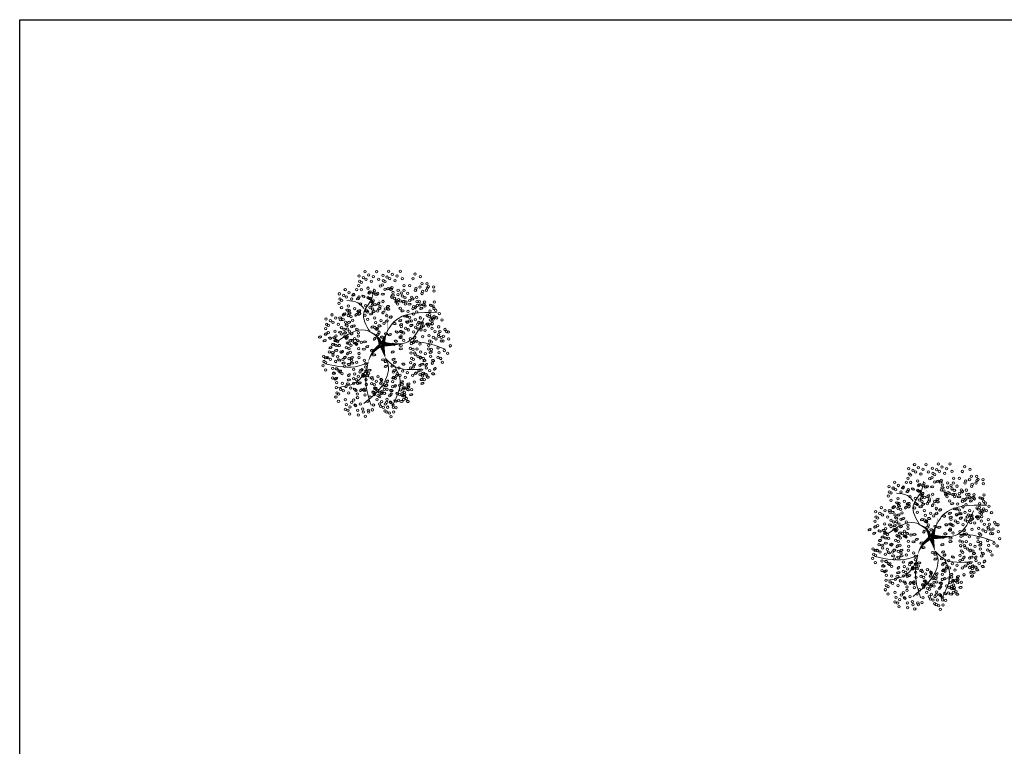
# Model space of a CAD drawing. Header units: millimetres. Extents: x 2197 to 2788, y 425 to 589.
# Tile 8 of 50: x 2201 to 2235, y 499 to 524. Entities that reach past the tile are written whole.
import ezdxf

# ---------------------------------------------------------------- set-up
doc = ezdxf.new("R2010")
doc.units = ezdxf.units.MM
doc.layers.add('01 - Vegetación', color=3, linetype='Continuous', lineweight=0)
doc.layers.add('Cotas', color=3, linetype='Continuous')

# ---------------------------------------------------------------- blocks, each defined once
blk = doc.blocks.new('17')
at = {"layer": '01 - Vegetación'}
for points in [[(4495.84, 1680.23, 1.33, 0.0221, 0.199177), (4489.97, 1684.48, 0.0221, 0.0221, 1.224983)], [(4496.02, 1680.23, 1.33, 0.0221, 0.286986), (4500.47, 1683.82, 0.0221, 0.0221, -1.494927)], [(4497.07, 1679.43, 0.133, 0.0221, 0.381476), (4512.91, 1682.47, 0.0221, 0.0221, -1.841687)], [(4496.02, 1679.76, 1.77, 0.0221, 0), (4491.39, 1678.53, 0.0221, 0.0221, 0)], [(4496.02, 1679.66, 1.77, 0.0221, 0), (4500.28, 1678.15, 0.0221, 0.0221, 0)], [(4496.4, 1679.85, 1.77, 0.0221, 0.074947), (4496.4, 1672.95, 0.0221, 0.0221, 0.762797)]]:
    blk.add_lwpolyline(points, format="xyseb", dxfattribs=at)
for points in [[(4490, 1684.47), (4488.83, 1687.51), (4489.5, 1699.09)], [(4487.73, 1684.98), (4483.44, 1688.25), (4481.42, 1694.81)], [(4497.83, 1680.19), (4501.11, 1685.48), (4497.33, 1694.81)], [(4508.5, 1685.98), (4510.45, 1688), (4511.21, 1691.78)], [(4490, 1684.47), (4482.94, 1685.23), (4475.36, 1683.47)], [(4491.39, 1678.53), (4489.02, 1677.58), (4485.46, 1677.92), (4475.87, 1685.99)], [(4500.47, 1683.82), (4506.92, 1685.99), (4511.46, 1683.47), (4515.25, 1682.46)], [(4491.39, 1678.53), (4489, 1675.9), (4487.73, 1665.57)], [(4496.57, 1678.43), (4497.07, 1670.86), (4505.15, 1665.32)], [(4497.07, 1679.43), (4503.89, 1675.65), (4507.17, 1660.78)], [(4488.74, 1675.4), (4484.7, 1673.64), (4475.11, 1676.16)], [(4497.07, 1670.11), (4496.82, 1665.57), (4494.55, 1658.01)]]:
    blk.add_spline(points, degree=3, dxfattribs=at)
blk = doc.blocks.new('16')
at = {"layer": '01 - Vegetación'}
h = blk.add_hatch(color=40, dxfattribs=at)
h.set_gradient(color1=(255, 191, 0), color2=(223, 255, 127), rotation=180, centered=1, tint=1, name='INVSPHERICAL')
edge = h.paths.add_edge_path()
edge.add_ellipse((4538.847, 1678.642), major_axis=(-0.0033, 0.0777), ratio=0.578492, start_angle=0, end_angle=360, ccw=False)
edge = h.paths.add_edge_path()
edge.add_ellipse((4538.961, 1678.487), major_axis=(-0.0349, 0.0695), ratio=0.578492, start_angle=0, end_angle=360, ccw=False)
edge = h.paths.add_edge_path()
edge.add_ellipse((4538.69, 1678.926), major_axis=(-0.0594, 0.0503), ratio=0.578492, start_angle=0, end_angle=360, ccw=False)
edge = h.paths.add_edge_path()
edge.add_ellipse((4538.676, 1678.266), major_axis=(-0.0033, 0.0777), ratio=0.578492, start_angle=0, end_angle=360, ccw=False)
edge = h.paths.add_edge_path()
edge.add_ellipse((4541.23, 1679.281), major_axis=(0.0274, 0.0728), ratio=0.578492, start_angle=0, end_angle=360, ccw=False)
edge = h.paths.add_edge_path()
edge.add_ellipse((4540.829, 1679.36), major_axis=(-0.0349, 0.0695), ratio=0.578492, start_angle=0, end_angle=360, ccw=False)
edge = h.paths.add_edge_path()
edge.add_ellipse((4541.174, 1679.607), major_axis=(-0.0349, 0.0695), ratio=0.578492, start_angle=0, end_angle=360, ccw=False)
edge = h.paths.add_edge_path()
edge.add_ellipse((4541.072, 1679.421), major_axis=(0.0274, 0.0728), ratio=0.578492, start_angle=0, end_angle=360, ccw=False)
edge = h.paths.add_edge_path()
edge.add_ellipse((4540.113, 1679.632), major_axis=(-0.0349, 0.0695), ratio=0.578492, start_angle=0, end_angle=360, ccw=False)
edge = h.paths.add_edge_path()
edge.add_ellipse((4540.279, 1679.843), major_axis=(-0.0349, 0.0695), ratio=0.578492, start_angle=0, end_angle=360, ccw=False)
edge = h.paths.add_edge_path()
edge.add_ellipse((4540.165, 1679.999), major_axis=(-0.0033, 0.0777), ratio=0.578492, start_angle=0, end_angle=360, ccw=False)
edge = h.paths.add_edge_path()
edge.add_ellipse((4540.499, 1679.956), major_axis=(-0.0033, 0.0777), ratio=0.578492, start_angle=0, end_angle=360, ccw=False)
edge = h.paths.add_edge_path()
edge.add_ellipse((4540.629, 1679.513), major_axis=(-0.0594, 0.0503), ratio=0.578492, start_angle=0, end_angle=360, ccw=False)
edge = h.paths.add_edge_path()
edge.add_ellipse((4540.551, 1680.278), major_axis=(0.0274, 0.0728), ratio=0.578492, start_angle=0, end_angle=360, ccw=False)
edge = h.paths.add_edge_path()
edge.add_ellipse((4539.201, 1679.744), major_axis=(-0.0033, 0.0777), ratio=0.578492, start_angle=0, end_angle=360, ccw=False)
edge = h.paths.add_edge_path()
edge.add_ellipse((4539.14, 1679.893), major_axis=(0.0274, 0.0728), ratio=0.578492, start_angle=0, end_angle=360, ccw=False)
edge = h.paths.add_edge_path()
edge.add_ellipse((4539.208, 1680.126), major_axis=(-0.0033, 0.0777), ratio=0.578492, start_angle=0, end_angle=360, ccw=False)
edge = h.paths.add_edge_path()
edge.add_ellipse((4538.979, 1680.681), major_axis=(-0.0594, 0.0503), ratio=0.578492, start_angle=0, end_angle=360, ccw=False)
edge = h.paths.add_edge_path()
edge.add_ellipse((4538.577, 1680.728), major_axis=(-0.0033, 0.0777), ratio=0.578492, start_angle=0, end_angle=360, ccw=False)
edge = h.paths.add_edge_path()
edge.add_ellipse((4538.926, 1680.033), major_axis=(0.0274, 0.0728), ratio=0.578492, start_angle=0, end_angle=360, ccw=False)
edge = h.paths.add_edge_path()
edge.add_ellipse((4538.95, 1679.842), major_axis=(0.0274, 0.0728), ratio=0.578492, start_angle=0, end_angle=360, ccw=False)
edge = h.paths.add_edge_path()
edge.add_ellipse((4538.621, 1680.191), major_axis=(-0.0349, 0.0695), ratio=0.578492, start_angle=0, end_angle=360, ccw=False)
edge = h.paths.add_edge_path()
edge.add_ellipse((4538.328, 1680.411), major_axis=(0.0274, 0.0728), ratio=0.578492, start_angle=0, end_angle=360, ccw=False)
edge = h.paths.add_edge_path()
edge.add_ellipse((4538.283, 1680.138), major_axis=(-0.0594, 0.0503), ratio=0.578492, start_angle=0, end_angle=360, ccw=False)
edge = h.paths.add_edge_path()
edge.add_ellipse((4538.32, 1679.993), major_axis=(-0.0594, 0.0503), ratio=0.578492, start_angle=0, end_angle=360, ccw=False)
edge = h.paths.add_edge_path()
edge.add_ellipse((4538.755, 1680.687), major_axis=(-0.0033, 0.0777), ratio=0.578492, start_angle=0, end_angle=360, ccw=False)
edge = h.paths.add_edge_path()
edge.add_ellipse((4538.834, 1681.261), major_axis=(-0.0349, 0.0695), ratio=0.578492, start_angle=0, end_angle=360, ccw=False)
edge = h.paths.add_edge_path()
edge.add_ellipse((4539.054, 1681.374), major_axis=(-0.0033, 0.0777), ratio=0.578492, start_angle=0, end_angle=360, ccw=False)
edge = h.paths.add_edge_path()
edge.add_ellipse((4539.147, 1681.076), major_axis=(-0.0594, 0.0503), ratio=0.578492, start_angle=0, end_angle=360, ccw=False)
edge = h.paths.add_edge_path()
edge.add_ellipse((4539.52, 1680.541), major_axis=(-0.0033, 0.0777), ratio=0.578492, start_angle=0, end_angle=360, ccw=False)
edge = h.paths.add_edge_path()
edge.add_ellipse((4539.459, 1680.689), major_axis=(0.0274, 0.0728), ratio=0.578492, start_angle=0, end_angle=360, ccw=False)
edge = h.paths.add_edge_path()
edge.add_ellipse((4539.527, 1680.923), major_axis=(-0.0033, 0.0777), ratio=0.578492, start_angle=0, end_angle=360, ccw=False)
edge = h.paths.add_edge_path()
edge.add_ellipse((4539.265, 1681.244), major_axis=(0.0274, 0.0728), ratio=0.578492, start_angle=0, end_angle=360, ccw=False)
edge = h.paths.add_edge_path()
edge.add_ellipse((4539.188, 1677.478), major_axis=(-0.0594, 0.0503), ratio=0.578492, start_angle=0, end_angle=360, ccw=False)
edge = h.paths.add_edge_path()
edge.add_ellipse((4539.473, 1678.19), major_axis=(0.0274, 0.0728), ratio=0.578492, start_angle=0, end_angle=360, ccw=False)
edge = h.paths.add_edge_path()
edge.add_ellipse((4540.696, 1678.325), major_axis=(0.0274, 0.0728), ratio=0.578492, start_angle=0, end_angle=360, ccw=False)
edge = h.paths.add_edge_path()
edge.add_ellipse((4540.33, 1678.305), major_axis=(-0.0033, 0.0777), ratio=0.578492, start_angle=0, end_angle=360, ccw=False)
edge = h.paths.add_edge_path()
edge.add_ellipse((4540.174, 1678.307), major_axis=(-0.0033, 0.0777), ratio=0.578492, start_angle=0, end_angle=360, ccw=False)
edge = h.paths.add_edge_path()
edge.add_ellipse((4540.488, 1677.717), major_axis=(-0.0594, 0.0503), ratio=0.578492, start_angle=0, end_angle=360, ccw=False)
edge = h.paths.add_edge_path()
edge.add_ellipse((4540.676, 1677.675), major_axis=(-0.0594, 0.0503), ratio=0.578492, start_angle=0, end_angle=360, ccw=False)
edge = h.paths.add_edge_path()
edge.add_ellipse((4539.469, 1677.341), major_axis=(-0.0033, 0.0777), ratio=0.578492, start_angle=0, end_angle=360, ccw=False)
edge = h.paths.add_edge_path()
edge.add_ellipse((4539.773, 1677.406), major_axis=(-0.0594, 0.0503), ratio=0.578492, start_angle=0, end_angle=360, ccw=False)
edge = h.paths.add_edge_path()
edge.add_ellipse((4539.631, 1677.23), major_axis=(-0.0349, 0.0695), ratio=0.578492, start_angle=0, end_angle=360, ccw=False)
edge = h.paths.add_edge_path()
edge.add_ellipse((4539.445, 1677.695), major_axis=(-0.0594, 0.0503), ratio=0.578492, start_angle=0, end_angle=360, ccw=False)
edge = h.paths.add_edge_path()
edge.add_ellipse((4542.676, 1679.136), major_axis=(-0.0033, 0.0777), ratio=0.578492, start_angle=0, end_angle=360, ccw=False)
edge = h.paths.add_edge_path()
edge.add_ellipse((4542.661, 1679.428), major_axis=(-0.0033, 0.0777), ratio=0.578492, start_angle=0, end_angle=360, ccw=False)
edge = h.paths.add_edge_path()
edge.add_ellipse((4542.742, 1679.554), major_axis=(-0.0033, 0.0777), ratio=0.578492, start_angle=0, end_angle=360, ccw=False)
edge = h.paths.add_edge_path()
edge.add_ellipse((4542.776, 1679.728), major_axis=(-0.0349, 0.0695), ratio=0.578492, start_angle=0, end_angle=360, ccw=False)
edge = h.paths.add_edge_path()
edge.add_ellipse((4542.477, 1679.745), major_axis=(0.0274, 0.0728), ratio=0.578492, start_angle=0, end_angle=360, ccw=False)
edge = h.paths.add_edge_path()
edge.add_ellipse((4542.578, 1680.02), major_axis=(0.0274, 0.0728), ratio=0.578492, start_angle=0, end_angle=360, ccw=False)
edge = h.paths.add_edge_path()
edge.add_ellipse((4542.466, 1680.268), major_axis=(-0.0349, 0.0695), ratio=0.578492, start_angle=0, end_angle=360, ccw=False)
edge = h.paths.add_edge_path()
edge.add_ellipse((4542.632, 1680.479), major_axis=(-0.0349, 0.0695), ratio=0.578492, start_angle=0, end_angle=360, ccw=False)
edge = h.paths.add_edge_path()
edge.add_ellipse((4542.359, 1679.577), major_axis=(-0.0594, 0.0503), ratio=0.578492, start_angle=0, end_angle=360, ccw=False)
edge = h.paths.add_edge_path()
edge.add_ellipse((4542.171, 1679.619), major_axis=(-0.0594, 0.0503), ratio=0.578492, start_angle=0, end_angle=360, ccw=False)
edge = h.paths.add_edge_path()
edge.add_ellipse((4542.246, 1679.328), major_axis=(-0.0594, 0.0503), ratio=0.578492, start_angle=0, end_angle=360, ccw=False)
edge = h.paths.add_edge_path()
edge.add_ellipse((4542.369, 1678.498), major_axis=(0.0274, 0.0728), ratio=0.578492, start_angle=0, end_angle=360, ccw=False)
edge = h.paths.add_edge_path()
edge.add_ellipse((4542.902, 1678.749), major_axis=(-0.0349, 0.0695), ratio=0.578492, start_angle=0, end_angle=360, ccw=False)
edge = h.paths.add_edge_path()
edge.add_ellipse((4542.925, 1678.897), major_axis=(-0.0349, 0.0695), ratio=0.578492, start_angle=0, end_angle=360, ccw=False)
edge = h.paths.add_edge_path()
edge.add_ellipse((4542.628, 1678.671), major_axis=(-0.0033, 0.0777), ratio=0.578492, start_angle=0, end_angle=360, ccw=False)
edge = h.paths.add_edge_path()
edge.add_ellipse((4542.11, 1678.896), major_axis=(-0.0349, 0.0695), ratio=0.578492, start_angle=0, end_angle=360, ccw=False)
edge = h.paths.add_edge_path()
edge.add_ellipse((4542.34, 1678.18), major_axis=(-0.0349, 0.0695), ratio=0.578492, start_angle=0, end_angle=360, ccw=False)
edge = h.paths.add_edge_path()
edge.add_ellipse((4538.137, 1679.191), major_axis=(-0.0349, 0.0695), ratio=0.578492, start_angle=0, end_angle=360, ccw=False)
edge = h.paths.add_edge_path()
edge.add_ellipse((4538.099, 1678.758), major_axis=(-0.0594, 0.0503), ratio=0.578492, start_angle=0, end_angle=360, ccw=False)
edge = h.paths.add_edge_path()
edge.add_ellipse((4537.796, 1678.552), major_axis=(0.0274, 0.0728), ratio=0.578492, start_angle=0, end_angle=360, ccw=False)
edge = h.paths.add_edge_path()
edge.add_ellipse((4537.776, 1678.277), major_axis=(-0.0033, 0.0777), ratio=0.578492, start_angle=0, end_angle=360, ccw=False)
edge = h.paths.add_edge_path()
edge.add_ellipse((4539.181, 1678.6), major_axis=(-0.0033, 0.0777), ratio=0.578492, start_angle=0, end_angle=360, ccw=False)
edge = h.paths.add_edge_path()
edge.add_ellipse((4538.502, 1678.968), major_axis=(-0.0594, 0.0503), ratio=0.578492, start_angle=0, end_angle=360, ccw=False)
edge = h.paths.add_edge_path()
edge.add_ellipse((4538.615, 1679.216), major_axis=(-0.0594, 0.0503), ratio=0.578492, start_angle=0, end_angle=360, ccw=False)
edge = h.paths.add_edge_path()
edge.add_ellipse((4538.188, 1679.557), major_axis=(-0.0033, 0.0777), ratio=0.578492, start_angle=0, end_angle=360, ccw=False)
edge = h.paths.add_edge_path()
edge.add_ellipse((4538.203, 1679.265), major_axis=(-0.0033, 0.0777), ratio=0.578492, start_angle=0, end_angle=360, ccw=False)
edge = h.paths.add_edge_path()
edge.add_ellipse((4538.285, 1679.391), major_axis=(-0.0033, 0.0777), ratio=0.578492, start_angle=0, end_angle=360, ccw=False)
edge = h.paths.add_edge_path()
edge.add_ellipse((4538.856, 1679.647), major_axis=(-0.0349, 0.0695), ratio=0.578492, start_angle=0, end_angle=360, ccw=False)
edge = h.paths.add_edge_path()
edge.add_ellipse((4538.272, 1678.751), major_axis=(0.0274, 0.0728), ratio=0.578492, start_angle=0, end_angle=360, ccw=False)
edge = h.paths.add_edge_path()
edge.add_ellipse((4540.863, 1678.985), major_axis=(0.0274, 0.0728), ratio=0.578492, start_angle=0, end_angle=360, ccw=False)
edge = h.paths.add_edge_path()
edge.add_ellipse((4540.823, 1678.811), major_axis=(-0.0349, 0.0695), ratio=0.578492, start_angle=0, end_angle=360, ccw=False)
edge = h.paths.add_edge_path()
edge.add_ellipse((4541.446, 1678.949), major_axis=(-0.0349, 0.0695), ratio=0.578492, start_angle=0, end_angle=360, ccw=False)
edge = h.paths.add_edge_path()
edge.add_ellipse((4540.434, 1680.393), major_axis=(-0.0033, 0.0777), ratio=0.578492, start_angle=0, end_angle=360, ccw=False)
edge = h.paths.add_edge_path()
edge.add_ellipse((4540.419, 1680.685), major_axis=(-0.0033, 0.0777), ratio=0.578492, start_angle=0, end_angle=360, ccw=False)
edge = h.paths.add_edge_path()
edge.add_ellipse((4539.773, 1680.547), major_axis=(-0.0349, 0.0695), ratio=0.578492, start_angle=0, end_angle=360, ccw=False)
edge = h.paths.add_edge_path()
edge.add_ellipse((4539.782, 1680.87), major_axis=(-0.0349, 0.0695), ratio=0.578492, start_angle=0, end_angle=360, ccw=False)
edge = h.paths.add_edge_path()
edge.add_ellipse((4539.668, 1681.126), major_axis=(0.0274, 0.0728), ratio=0.578492, start_angle=0, end_angle=360, ccw=False)
edge = h.paths.add_edge_path()
edge.add_ellipse((4540.336, 1681.276), major_axis=(0.0274, 0.0728), ratio=0.578492, start_angle=0, end_angle=360, ccw=False)
edge = h.paths.add_edge_path()
edge.add_ellipse((4540.381, 1681.413), major_axis=(-0.0349, 0.0695), ratio=0.578492, start_angle=0, end_angle=360, ccw=False)
edge = h.paths.add_edge_path()
edge.add_ellipse((4540.225, 1681.525), major_axis=(-0.0349, 0.0695), ratio=0.578492, start_angle=0, end_angle=360, ccw=False)
edge = h.paths.add_edge_path()
edge.add_ellipse((4540.009, 1681.424), major_axis=(-0.0033, 0.0777), ratio=0.578492, start_angle=0, end_angle=360, ccw=False)
edge = h.paths.add_edge_path()
edge.add_ellipse((4540.106, 1681.258), major_axis=(-0.0033, 0.0777), ratio=0.578492, start_angle=0, end_angle=360, ccw=False)
edge = h.paths.add_edge_path()
edge.add_ellipse((4540.036, 1680.989), major_axis=(-0.0594, 0.0503), ratio=0.578492, start_angle=0, end_angle=360, ccw=False)
edge = h.paths.add_edge_path()
edge.add_ellipse((4539.967, 1680.73), major_axis=(-0.0594, 0.0503), ratio=0.578492, start_angle=0, end_angle=360, ccw=False)
edge = h.paths.add_edge_path()
edge.add_ellipse((4541.92, 1680.217), major_axis=(-0.0033, 0.0777), ratio=0.578492, start_angle=0, end_angle=360, ccw=False)
edge = h.paths.add_edge_path()
edge.add_ellipse((4541.222, 1680.466), major_axis=(-0.0349, 0.0695), ratio=0.578492, start_angle=0, end_angle=360, ccw=False)
edge = h.paths.add_edge_path()
edge.add_ellipse((4541.387, 1680.676), major_axis=(-0.0349, 0.0695), ratio=0.578492, start_angle=0, end_angle=360, ccw=False)
edge = h.paths.add_edge_path()
edge.add_ellipse((4541.251, 1680.784), major_axis=(0.0274, 0.0728), ratio=0.578492, start_angle=0, end_angle=360, ccw=False)
edge = h.paths.add_edge_path()
edge.add_ellipse((4541.818, 1680.659), major_axis=(0.0274, 0.0728), ratio=0.578492, start_angle=0, end_angle=360, ccw=False)
edge = h.paths.add_edge_path()
edge.add_ellipse((4541.942, 1680.743), major_axis=(0.0274, 0.0728), ratio=0.578492, start_angle=0, end_angle=360, ccw=False)
edge = h.paths.add_edge_path()
edge.add_ellipse((4541.762, 1680.886), major_axis=(-0.0349, 0.0695), ratio=0.578492, start_angle=0, end_angle=360, ccw=False)
edge = h.paths.add_edge_path()
edge.add_ellipse((4541.592, 1681.082), major_axis=(-0.0033, 0.0777), ratio=0.578492, start_angle=0, end_angle=360, ccw=False)
edge = h.paths.add_edge_path()
edge.add_ellipse((4541.511, 1680.956), major_axis=(-0.0033, 0.0777), ratio=0.578492, start_angle=0, end_angle=360, ccw=False)
edge = h.paths.add_edge_path()
edge.add_ellipse((4541.775, 1680.201), major_axis=(-0.0594, 0.0503), ratio=0.578492, start_angle=0, end_angle=360, ccw=False)
edge = h.paths.add_edge_path()
edge.add_ellipse((4541.737, 1680.346), major_axis=(-0.0594, 0.0503), ratio=0.578492, start_angle=0, end_angle=360, ccw=False)
edge = h.paths.add_edge_path()
edge.add_ellipse((4541.843, 1679.118), major_axis=(-0.0594, 0.0503), ratio=0.578492, start_angle=0, end_angle=360, ccw=False)
edge = h.paths.add_edge_path()
edge.add_ellipse((4541.881, 1679.551), major_axis=(-0.0349, 0.0695), ratio=0.578492, start_angle=0, end_angle=360, ccw=False)
edge = h.paths.add_edge_path()
edge.add_ellipse((4542.015, 1679.29), major_axis=(-0.0349, 0.0695), ratio=0.578492, start_angle=0, end_angle=360, ccw=False)
edge = h.paths.add_edge_path()
edge.add_ellipse((4541.91, 1679.869), major_axis=(0.0274, 0.0728), ratio=0.578492, start_angle=0, end_angle=360, ccw=False)
edge = h.paths.add_edge_path()
edge.add_ellipse((4541.769, 1679.666), major_axis=(-0.0033, 0.0777), ratio=0.578492, start_angle=0, end_angle=360, ccw=False)
edge = h.paths.add_edge_path()
edge.add_ellipse((4539.676, 1679.115), major_axis=(-0.0033, 0.0777), ratio=0.578492, start_angle=0, end_angle=360, ccw=False)
edge = h.paths.add_edge_path()
edge.add_ellipse((4539.594, 1678.989), major_axis=(-0.0033, 0.0777), ratio=0.578492, start_angle=0, end_angle=360, ccw=False)
edge = h.paths.add_edge_path()
edge.add_ellipse((4539.898, 1679.531), major_axis=(-0.0033, 0.0777), ratio=0.578492, start_angle=0, end_angle=360, ccw=False)
edge = h.paths.add_edge_path()
edge.add_ellipse((4539.697, 1678.641), major_axis=(-0.0349, 0.0695), ratio=0.578492, start_angle=0, end_angle=360, ccw=False)
edge = h.paths.add_edge_path()
edge.add_ellipse((4539.398, 1678.691), major_axis=(-0.0349, 0.0695), ratio=0.578492, start_angle=0, end_angle=360, ccw=False)
edge = h.paths.add_edge_path()
edge.add_ellipse((4539.555, 1678.579), major_axis=(-0.0349, 0.0695), ratio=0.578492, start_angle=0, end_angle=360, ccw=False)
edge = h.paths.add_edge_path()
edge.add_ellipse((4540.714, 1679.167), major_axis=(0.0274, 0.0728), ratio=0.578492, start_angle=0, end_angle=360, ccw=False)
edge = h.paths.add_edge_path()
edge.add_ellipse((4540.549, 1681.79), major_axis=(-0.0349, 0.0695), ratio=0.578492, start_angle=0, end_angle=360, ccw=False)
edge = h.paths.add_edge_path()
edge.add_ellipse((4540.715, 1682.001), major_axis=(-0.0349, 0.0695), ratio=0.578492, start_angle=0, end_angle=360, ccw=False)
edge = h.paths.add_edge_path()
edge.add_ellipse((4540.848, 1681.741), major_axis=(-0.0349, 0.0695), ratio=0.578492, start_angle=0, end_angle=360, ccw=False)
edge = h.paths.add_edge_path()
edge.add_ellipse((4540.661, 1681.542), major_axis=(0.0274, 0.0728), ratio=0.578492, start_angle=0, end_angle=360, ccw=False)
edge = h.paths.add_edge_path()
edge.add_ellipse((4540.684, 1681.351), major_axis=(0.0274, 0.0728), ratio=0.578492, start_angle=0, end_angle=360, ccw=False)
edge = h.paths.add_edge_path()
edge.add_ellipse((4540.56, 1681.267), major_axis=(0.0274, 0.0728), ratio=0.578492, start_angle=0, end_angle=360, ccw=False)
edge = h.paths.add_edge_path()
edge.add_ellipse((4540.528, 1678.539), major_axis=(0.0274, 0.0728), ratio=0.578492, start_angle=0, end_angle=360, ccw=False)
edge = h.paths.add_edge_path()
edge.add_ellipse((4540.38, 1678.647), major_axis=(0.0274, 0.0728), ratio=0.578492, start_angle=0, end_angle=360, ccw=False)
edge = h.paths.add_edge_path()
edge.add_ellipse((4540.034, 1678.678), major_axis=(-0.0349, 0.0695), ratio=0.578492, start_angle=0, end_angle=360, ccw=False)
edge = h.paths.add_edge_path()
edge.add_ellipse((4540.944, 1678.493), major_axis=(0.0274, 0.0728), ratio=0.578492, start_angle=0, end_angle=360, ccw=False)
edge = h.paths.add_edge_path()
edge.add_ellipse((4541.625, 1678.77), major_axis=(-0.0349, 0.0695), ratio=0.578492, start_angle=0, end_angle=360, ccw=False)
edge = h.paths.add_edge_path()
edge.add_ellipse((4541.994, 1678.887), major_axis=(0.0274, 0.0728), ratio=0.578492, start_angle=0, end_angle=360, ccw=False)
edge = h.paths.add_edge_path()
edge.add_ellipse((4541.336, 1678.598), major_axis=(0.0274, 0.0728), ratio=0.578492, start_angle=0, end_angle=360, ccw=False)
edge = h.paths.add_edge_path()
edge.add_ellipse((4539.381, 1678.993), major_axis=(-0.0349, 0.0695), ratio=0.578492, start_angle=0, end_angle=360, ccw=False)
edge = h.paths.add_edge_path()
edge.add_ellipse((4540.938, 1681.079), major_axis=(-0.0033, 0.0777), ratio=0.578492, start_angle=0, end_angle=360, ccw=False)
edge = h.paths.add_edge_path()
edge.add_ellipse((4540.699, 1680.759), major_axis=(-0.0594, 0.0503), ratio=0.578492, start_angle=0, end_angle=360, ccw=False)
edge = h.paths.add_edge_path()
edge.add_ellipse((4540.908, 1680.857), major_axis=(-0.0349, 0.0695), ratio=0.578492, start_angle=0, end_angle=360, ccw=False)
edge = h.paths.add_edge_path()
edge.add_ellipse((4540.863, 1680.561), major_axis=(-0.0349, 0.0695), ratio=0.578492, start_angle=0, end_angle=360, ccw=False)
edge = h.paths.add_edge_path()
edge.add_ellipse((4540.564, 1680.61), major_axis=(-0.0349, 0.0695), ratio=0.578492, start_angle=0, end_angle=360, ccw=False)
edge = h.paths.add_edge_path()
edge.add_ellipse((4539.771, 1681.729), major_axis=(-0.0349, 0.0695), ratio=0.578492, start_angle=0, end_angle=360, ccw=False)
edge = h.paths.add_edge_path()
edge.add_ellipse((4540.968, 1678.302), major_axis=(0.0274, 0.0728), ratio=0.578492, start_angle=0, end_angle=360, ccw=False)
edge = h.paths.add_edge_path()
edge.add_ellipse((4541.908, 1678.227), major_axis=(-0.0033, 0.0777), ratio=0.578492, start_angle=0, end_angle=360, ccw=False)
edge = h.paths.add_edge_path()
edge.add_ellipse((4541.283, 1678.297), major_axis=(-0.0349, 0.0695), ratio=0.578492, start_angle=0, end_angle=360, ccw=False)
edge = h.paths.add_edge_path()
edge.add_ellipse((4541.463, 1678.333), major_axis=(-0.0349, 0.0695), ratio=0.578492, start_angle=0, end_angle=360, ccw=False)
edge = h.paths.add_edge_path()
edge.add_ellipse((4538.021, 1678.159), major_axis=(0.0274, 0.0728), ratio=0.578492, start_angle=0, end_angle=360, ccw=False)
edge = h.paths.add_edge_path()
edge.add_ellipse((4537.772, 1677.992), major_axis=(0.0274, 0.0728), ratio=0.578492, start_angle=0, end_angle=360, ccw=False)
edge = h.paths.add_edge_path()
edge.add_ellipse((4538.082, 1677.841), major_axis=(-0.0033, 0.0777), ratio=0.578492, start_angle=0, end_angle=360, ccw=False)
edge = h.paths.add_edge_path()
edge.add_ellipse((4538.572, 1677.966), major_axis=(-0.0349, 0.0695), ratio=0.578492, start_angle=0, end_angle=360, ccw=False)
edge = h.paths.add_edge_path()
edge.add_ellipse((4538.311, 1677.99), major_axis=(0.0274, 0.0728), ratio=0.578492, start_angle=0, end_angle=360, ccw=False)
edge = h.paths.add_edge_path()
edge.add_ellipse((4538.394, 1678.174), major_axis=(0.0274, 0.0728), ratio=0.578492, start_angle=0, end_angle=360, ccw=False)
edge = h.paths.add_edge_path()
edge.add_ellipse((4538.776, 1677.355), major_axis=(-0.0349, 0.0695), ratio=0.578492, start_angle=0, end_angle=360, ccw=False)
edge = h.paths.add_edge_path()
edge.add_ellipse((4538.597, 1677.319), major_axis=(-0.0349, 0.0695), ratio=0.578492, start_angle=0, end_angle=360, ccw=False)
edge = h.paths.add_edge_path()
edge.add_ellipse((4539.063, 1677.621), major_axis=(-0.0349, 0.0695), ratio=0.578492, start_angle=0, end_angle=360, ccw=False)
edge = h.paths.add_edge_path()
edge.add_ellipse((4539.033, 1676.828), major_axis=(0.0274, 0.0728), ratio=0.578492, start_angle=0, end_angle=360, ccw=False)
edge = h.paths.add_edge_path()
edge.add_ellipse((4539.009, 1677.162), major_axis=(0.0274, 0.0728), ratio=0.578492, start_angle=0, end_angle=360, ccw=False)
edge = h.paths.add_edge_path()
edge.add_ellipse((4538.885, 1677.078), major_axis=(0.0274, 0.0728), ratio=0.578492, start_angle=0, end_angle=360, ccw=False)
edge = h.paths.add_edge_path()
edge.add_ellipse((4539.054, 1677.298), major_axis=(-0.0349, 0.0695), ratio=0.578492, start_angle=0, end_angle=360, ccw=False)
edge = h.paths.add_edge_path()
edge.add_ellipse((4542.221, 1677.913), major_axis=(-0.0033, 0.0777), ratio=0.578492, start_angle=0, end_angle=360, ccw=False)
edge = h.paths.add_edge_path()
edge.add_ellipse((4542.451, 1677.771), major_axis=(-0.0349, 0.0695), ratio=0.578492, start_angle=0, end_angle=360, ccw=False)
edge = h.paths.add_edge_path()
edge.add_ellipse((4541.18, 1677.355), major_axis=(-0.0349, 0.0695), ratio=0.578492, start_angle=0, end_angle=360, ccw=False)
edge = h.paths.add_edge_path()
edge.add_ellipse((4541.671, 1678.102), major_axis=(-0.0033, 0.0777), ratio=0.578492, start_angle=0, end_angle=360, ccw=False)
edge = h.paths.add_edge_path()
edge.add_ellipse((4541.411, 1678.017), major_axis=(-0.0033, 0.0777), ratio=0.578492, start_angle=0, end_angle=360, ccw=False)
edge = h.paths.add_edge_path()
edge.add_ellipse((4542.075, 1677.637), major_axis=(-0.0594, 0.0503), ratio=0.578492, start_angle=0, end_angle=360, ccw=False)
edge = h.paths.add_edge_path()
edge.add_ellipse((4541.252, 1677.826), major_axis=(-0.0349, 0.0695), ratio=0.578492, start_angle=0, end_angle=360, ccw=False)
edge = h.paths.add_edge_path()
edge.add_ellipse((4541.596, 1676.853), major_axis=(-0.0033, 0.0777), ratio=0.578492, start_angle=0, end_angle=360, ccw=False)
edge = h.paths.add_edge_path()
edge.add_ellipse((4541.655, 1677.018), major_axis=(-0.0033, 0.0777), ratio=0.578492, start_angle=0, end_angle=360, ccw=False)
edge = h.paths.add_edge_path()
edge.add_ellipse((4542.033, 1677.371), major_axis=(-0.0349, 0.0695), ratio=0.578492, start_angle=0, end_angle=360, ccw=False)
edge = h.paths.add_edge_path()
edge.add_ellipse((4542.19, 1677.259), major_axis=(-0.0349, 0.0695), ratio=0.578492, start_angle=0, end_angle=360, ccw=False)
edge = h.paths.add_edge_path()
edge.add_ellipse((4542.168, 1676.931), major_axis=(0.0274, 0.0728), ratio=0.578492, start_angle=0, end_angle=360, ccw=False)
edge = h.paths.add_edge_path()
edge.add_ellipse((4542.176, 1677.433), major_axis=(-0.0349, 0.0695), ratio=0.578492, start_angle=0, end_angle=360, ccw=False)
edge = h.paths.add_edge_path()
edge.add_ellipse((4541.313, 1677.094), major_axis=(-0.0349, 0.0695), ratio=0.578492, start_angle=0, end_angle=360, ccw=False)
edge = h.paths.add_edge_path()
edge.add_ellipse((4541.359, 1677.391), major_axis=(-0.0349, 0.0695), ratio=0.578492, start_angle=0, end_angle=360, ccw=False)
edge = h.paths.add_edge_path()
edge.add_ellipse((4540.019, 1676.943), major_axis=(-0.0349, 0.0695), ratio=0.578492, start_angle=0, end_angle=360, ccw=False)
edge = h.paths.add_edge_path()
edge.add_ellipse((4539.641, 1676.826), major_axis=(0.0274, 0.0728), ratio=0.578492, start_angle=0, end_angle=360, ccw=False)
edge = h.paths.add_edge_path()
edge.add_ellipse((4539.262, 1676.754), major_axis=(-0.0594, 0.0503), ratio=0.578492, start_angle=0, end_angle=360, ccw=False)
edge = h.paths.add_edge_path()
edge.add_ellipse((4539.45, 1677.146), major_axis=(-0.0594, 0.0503), ratio=0.578492, start_angle=0, end_angle=360, ccw=False)
at = {"layer": '01 - Vegetación', "extrusion": (0, 0, -1)}
for centre, major_axis in [((4539.771, 1681.729), (-0.0349, 0.0695)), ((4540.549, 1681.79), (-0.0349, 0.0695)), ((4540.715, 1682.001), (-0.0349, 0.0695)), ((4540.848, 1681.741), (-0.0349, 0.0695)), ((4538.834, 1681.261), (-0.0349, 0.0695)), ((4539.054, 1681.374), (-0.0033, 0.0777)), ((4540.009, 1681.424), (-0.0033, 0.0777)), ((4540.106, 1681.258), (-0.0033, 0.0777)), ((4540.225, 1681.525), (-0.0349, 0.0695)), ((4540.381, 1681.413), (-0.0349, 0.0695)), ((4539.527, 1680.923), (-0.0033, 0.0777)), ((4539.782, 1680.87), (-0.0349, 0.0695)), ((4540.908, 1680.857), (-0.0349, 0.0695)), ((4540.938, 1681.079), (-0.0033, 0.0777)), ((4541.511, 1680.956), (-0.0033, 0.0777)), ((4541.592, 1681.082), (-0.0033, 0.0777)), ((4541.762, 1680.886), (-0.0349, 0.0695)), ((4538.577, 1680.728), (-0.0033, 0.0777)), ((4538.755, 1680.687), (-0.0033, 0.0777)), ((4539.52, 1680.541), (-0.0033, 0.0777)), ((4539.773, 1680.547), (-0.0349, 0.0695)), ((4540.419, 1680.685), (-0.0033, 0.0777)), ((4540.434, 1680.393), (-0.0033, 0.0777)), ((4540.564, 1680.61), (-0.0349, 0.0695)), ((4540.863, 1680.561), (-0.0349, 0.0695)), ((4541.222, 1680.466), (-0.0349, 0.0695)), ((4541.387, 1680.676), (-0.0349, 0.0695)), ((4542.632, 1680.479), (-0.0349, 0.0695)), ((4538.621, 1680.191), (-0.0349, 0.0695)), ((4539.208, 1680.126), (-0.0033, 0.0777)), ((4540.165, 1679.999), (-0.0033, 0.0777)), ((4540.499, 1679.956), (-0.0033, 0.0777)), ((4541.92, 1680.217), (-0.0033, 0.0777)), ((4542.466, 1680.268), (-0.0349, 0.0695)), ((4538.188, 1679.557), (-0.0033, 0.0777)), ((4538.856, 1679.647), (-0.0349, 0.0695)), ((4539.201, 1679.744), (-0.0033, 0.0777)), ((4539.898, 1679.531), (-0.0033, 0.0777)), ((4540.113, 1679.632), (-0.0349, 0.0695)), ((4540.279, 1679.843), (-0.0349, 0.0695)), ((4541.174, 1679.607), (-0.0349, 0.0695)), ((4541.769, 1679.666), (-0.0033, 0.0777)), ((4541.881, 1679.551), (-0.0349, 0.0695)), ((4542.661, 1679.428), (-0.0033, 0.0777)), ((4542.742, 1679.554), (-0.0033, 0.0777)), ((4542.776, 1679.728), (-0.0349, 0.0695)), ((4538.137, 1679.191), (-0.0349, 0.0695)), ((4538.203, 1679.265), (-0.0033, 0.0777)), ((4538.285, 1679.391), (-0.0033, 0.0777)), ((4539.381, 1678.993), (-0.0349, 0.0695)), ((4539.594, 1678.989), (-0.0033, 0.0777)), ((4539.676, 1679.115), (-0.0033, 0.0777)), ((4540.829, 1679.36), (-0.0349, 0.0695)), ((4542.015, 1679.29), (-0.0349, 0.0695)), ((4542.676, 1679.136), (-0.0033, 0.0777)), ((4538.847, 1678.642), (-0.0033, 0.0777)), ((4539.181, 1678.6), (-0.0033, 0.0777)), ((4539.398, 1678.691), (-0.0349, 0.0695)), ((4539.555, 1678.579), (-0.0349, 0.0695)), ((4539.697, 1678.641), (-0.0349, 0.0695)), ((4540.034, 1678.678), (-0.0349, 0.0695)), ((4540.823, 1678.811), (-0.0349, 0.0695)), ((4541.446, 1678.949), (-0.0349, 0.0695)), ((4541.625, 1678.77), (-0.0349, 0.0695)), ((4542.11, 1678.896), (-0.0349, 0.0695)), ((4542.628, 1678.671), (-0.0033, 0.0777)), ((4542.902, 1678.749), (-0.0349, 0.0695)), ((4542.925, 1678.897), (-0.0349, 0.0695)), ((4537.776, 1678.277), (-0.0033, 0.0777)), ((4538.676, 1678.266), (-0.0033, 0.0777)), ((4538.961, 1678.487), (-0.0349, 0.0695)), ((4540.174, 1678.307), (-0.0033, 0.0777)), ((4540.33, 1678.305), (-0.0033, 0.0777)), ((4541.283, 1678.297), (-0.0349, 0.0695)), ((4541.463, 1678.333), (-0.0349, 0.0695)), ((4541.671, 1678.102), (-0.0033, 0.0777)), ((4541.908, 1678.227), (-0.0033, 0.0777)), ((4542.34, 1678.18), (-0.0349, 0.0695)), ((4538.082, 1677.841), (-0.0033, 0.0777)), ((4538.572, 1677.966), (-0.0349, 0.0695)), ((4541.252, 1677.826), (-0.0349, 0.0695)), ((4541.411, 1678.017), (-0.0033, 0.0777)), ((4542.221, 1677.913), (-0.0033, 0.0777)), ((4542.451, 1677.771), (-0.0349, 0.0695)), ((4538.597, 1677.319), (-0.0349, 0.0695)), ((4538.776, 1677.355), (-0.0349, 0.0695)), ((4539.054, 1677.298), (-0.0349, 0.0695)), ((4539.063, 1677.621), (-0.0349, 0.0695)), ((4539.469, 1677.341), (-0.0033, 0.0777)), ((4539.631, 1677.23), (-0.0349, 0.0695)), ((4541.18, 1677.355), (-0.0349, 0.0695)), ((4541.359, 1677.391), (-0.0349, 0.0695)), ((4542.033, 1677.371), (-0.0349, 0.0695)), ((4542.176, 1677.433), (-0.0349, 0.0695)), ((4542.19, 1677.259), (-0.0349, 0.0695)), ((4540.019, 1676.943), (-0.0349, 0.0695)), ((4541.313, 1677.094), (-0.0349, 0.0695)), ((4541.596, 1676.853), (-0.0033, 0.0777)), ((4541.655, 1677.018), (-0.0033, 0.0777))]:
    blk.add_ellipse(centre, major_axis=major_axis, ratio=0.578492, start_param=3.141593, end_param=9.424778, dxfattribs=at)
for centre, major_axis in [((4539.265, 1681.244), (0.0274, 0.0728)), ((4540.336, 1681.276), (0.0274, 0.0728)), ((4540.56, 1681.267), (0.0274, 0.0728)), ((4540.661, 1681.542), (0.0274, 0.0728)), ((4540.684, 1681.351), (0.0274, 0.0728)), ((4539.147, 1681.076), (-0.0594, 0.0503)), ((4539.668, 1681.126), (0.0274, 0.0728)), ((4540.036, 1680.989), (-0.0594, 0.0503)), ((4541.251, 1680.784), (0.0274, 0.0728)), ((4538.328, 1680.411), (0.0274, 0.0728)), ((4538.979, 1680.681), (-0.0594, 0.0503)), ((4539.459, 1680.689), (0.0274, 0.0728)), ((4539.967, 1680.73), (-0.0594, 0.0503)), ((4540.699, 1680.759), (-0.0594, 0.0503)), ((4541.737, 1680.346), (-0.0594, 0.0503)), ((4541.818, 1680.659), (0.0274, 0.0728)), ((4541.942, 1680.743), (0.0274, 0.0728)), ((4538.283, 1680.138), (-0.0594, 0.0503)), ((4538.32, 1679.993), (-0.0594, 0.0503)), ((4538.926, 1680.033), (0.0274, 0.0728)), ((4539.14, 1679.893), (0.0274, 0.0728)), ((4540.551, 1680.278), (0.0274, 0.0728)), ((4541.775, 1680.201), (-0.0594, 0.0503)), ((4542.578, 1680.02), (0.0274, 0.0728)), ((4538.95, 1679.842), (0.0274, 0.0728)), ((4540.629, 1679.513), (-0.0594, 0.0503)), ((4541.91, 1679.869), (0.0274, 0.0728)), ((4542.171, 1679.619), (-0.0594, 0.0503)), ((4542.359, 1679.577), (-0.0594, 0.0503)), ((4542.477, 1679.745), (0.0274, 0.0728)), ((4538.615, 1679.216), (-0.0594, 0.0503)), ((4540.714, 1679.167), (0.0274, 0.0728)), ((4540.863, 1678.985), (0.0274, 0.0728)), ((4541.072, 1679.421), (0.0274, 0.0728)), ((4541.23, 1679.281), (0.0274, 0.0728)), ((4541.843, 1679.118), (-0.0594, 0.0503)), ((4542.246, 1679.328), (-0.0594, 0.0503)), ((4537.796, 1678.552), (0.0274, 0.0728)), ((4538.099, 1678.758), (-0.0594, 0.0503)), ((4538.272, 1678.751), (0.0274, 0.0728)), ((4538.502, 1678.968), (-0.0594, 0.0503)), ((4538.69, 1678.926), (-0.0594, 0.0503)), ((4540.38, 1678.647), (0.0274, 0.0728)), ((4540.528, 1678.539), (0.0274, 0.0728)), ((4541.336, 1678.598), (0.0274, 0.0728)), ((4541.994, 1678.887), (0.0274, 0.0728)), ((4538.021, 1678.159), (0.0274, 0.0728)), ((4538.394, 1678.174), (0.0274, 0.0728)), ((4539.473, 1678.19), (0.0274, 0.0728)), ((4540.696, 1678.325), (0.0274, 0.0728)), ((4540.944, 1678.493), (0.0274, 0.0728)), ((4540.968, 1678.302), (0.0274, 0.0728)), ((4542.369, 1678.498), (0.0274, 0.0728)), ((4537.772, 1677.992), (0.0274, 0.0728)), ((4538.311, 1677.99), (0.0274, 0.0728)), ((4539.445, 1677.695), (-0.0594, 0.0503)), ((4540.488, 1677.717), (-0.0594, 0.0503)), ((4540.676, 1677.675), (-0.0594, 0.0503)), ((4542.075, 1677.637), (-0.0594, 0.0503)), ((4539.188, 1677.478), (-0.0594, 0.0503)), ((4539.773, 1677.406), (-0.0594, 0.0503)), ((4538.885, 1677.078), (0.0274, 0.0728)), ((4539.009, 1677.162), (0.0274, 0.0728)), ((4539.033, 1676.828), (0.0274, 0.0728)), ((4539.262, 1676.754), (-0.0594, 0.0503)), ((4539.45, 1677.146), (-0.0594, 0.0503)), ((4539.641, 1676.826), (0.0274, 0.0728)), ((4542.168, 1676.931), (0.0274, 0.0728))]:
    blk.add_ellipse(centre, major_axis=major_axis, ratio=0.578492, dxfattribs=at)
blk = doc.blocks.new('18')
at = {"color": 60}
for centre in [(4487.42, 1699.03), (4488.87, 1699.94), (4489.95, 1699.03), (4490.32, 1699.58), (4491.59, 1698.31), (4492.13, 1699.76), (4500.15, 1698.17), (4501.6, 1699.08), (4502.68, 1698.17), (4503.05, 1698.72), (4504.86, 1698.9), (4476.66, 1694.63), (4478.11, 1695.54), (4479.2, 1694.63), (4479.56, 1695.18), (4481.37, 1695.36), (4483.07, 1695.23), (4484.34, 1695.77), (4484.7, 1696.68), (4486.33, 1696.32), (4487.06, 1694.51), (4487.96, 1696.68), (4490.32, 1695.59), (4491.04, 1697.4), (4491.95, 1694.87), (4492.49, 1696.5), (4493.58, 1697.76), (4497.07, 1694.91), (4497.43, 1695.82), (4499.06, 1695.46), (4500.69, 1695.82), (4503.05, 1694.73), (4503.77, 1696.54), (4504.32, 1697.45), (4505.22, 1695.64), (4506.31, 1696.91), (4473.58, 1691.37), (4473.94, 1692.28), (4475.57, 1691.92), (4477.21, 1692.28), (4479.56, 1691.19), (4480.29, 1693), (4480.83, 1693.91), (4481.74, 1692.1), (4482.82, 1693.36), (4486.15, 1693.42), (4488.69, 1692.51), (4491.04, 1693.06), (4491.3, 1691.07), (4493.58, 1693.78), (4494.68, 1691.06), (4495.05, 1691.97), (4495.8, 1694.37), (4496.68, 1691.6), (4498.31, 1691.97), (4498.88, 1692.56), (4499.79, 1693.65), (4501.39, 1692.69), (4501.42, 1691.65), (4501.93, 1693.6), (4503.77, 1692.2), (4504.68, 1694.01), (4506.31, 1692.92), (4471.96, 1687.88), (4472.31, 1690.83), (4473.62, 1688.01), (4474.77, 1690.7), (4475.16, 1688.77), (4475.39, 1689.02), (4476.3, 1690.11), (4477.08, 1689.41), (4477.93, 1688.11), (4479.13, 1688.13), (4480.29, 1688.66), (4481.19, 1690.47), (4482.79, 1688), (4482.82, 1689.38), (4484.06, 1688.54), (4484.42, 1689.44), (4485.25, 1687.86), (4486.05, 1689.08), (4487.68, 1689.44), (4490.04, 1688.36), (4490.76, 1690.17), (4493.41, 1690.52), (4494.72, 1687.69), (4495.88, 1690.38), (4496.26, 1688.46), (4496.5, 1688.71), (4497.4, 1689.79), (4498.18, 1689.1), (4499.03, 1687.8), (4500.23, 1687.82), (4500.66, 1690.88), (4501.39, 1688.34), (4502.29, 1690.16), (4471.57, 1685.45), (4472.98, 1686.09), (4472.98, 1684.29), (4473.62, 1684.42), (4474.01, 1686.34), (4475.8, 1687.11), (4476.7, 1684.68), (4478.87, 1685.57), (4480.28, 1685.7), (4482.43, 1685.04), (4484.1, 1685.17), (4485.63, 1685.94), (4485.87, 1686.18), (4486.77, 1687.27), (4487.55, 1686.58), (4488.4, 1685.28), (4489.6, 1685.3), (4490.76, 1685.82), (4491.67, 1687.63), (4493.06, 1687.57), (4496.9, 1686.8), (4473.75, 1683.01), (4475.42, 1682.63), (4478.11, 1683.78), (4479, 1682.37), (4479.9, 1682.75), (4481.08, 1681.83), (4481.18, 1682.24), (4482.35, 1682.38), (4482.71, 1683.28), (4483.54, 1681.7), (4484.34, 1682.92), (4485.07, 1681.11), (4486.27, 1684.27), (4473.32, 1678.69), (4474.59, 1679.23), (4474.95, 1680.14), (4475.78, 1678.56), (4476.58, 1679.78), (4477.31, 1677.97), (4480.73, 1678.88), (4482.39, 1679.01), (4483.93, 1679.78), (4484.16, 1680.02), (4472.96, 1675.74), (4474.63, 1675.87), (4476.17, 1676.64), (4476.4, 1676.88), (4481.65, 1676.05), (4477.3, 1672.25), (4478.56, 1672.79), (4478.93, 1673.7), (4479.76, 1672.11), (4480.56, 1673.33), (4481.28, 1671.52), (4482.06, 1670.83), (4482.19, 1673.7)]:
    blk.add_circle(centre, 0.405, dxfattribs=at)
at = {"color": 62}
for centre in [(4510.24, 1694.51), (4506.08, 1691.25), (4508.79, 1693.6), (4509.34, 1691.25), (4511.33, 1693.6), (4511.69, 1694.15), (4512.42, 1691.97), (4512.96, 1692.88), (4513.51, 1694.33), (4513.87, 1691.07), (4514.96, 1692.34), (4504.45, 1689.8), (4505.71, 1690.35), (4507.53, 1687.99), (4507.71, 1690.89), (4508.43, 1689.08), (4511.69, 1690.16), (4513.33, 1689.44), (4514.96, 1688.35), (4510.06, 1687.09), (4512.42, 1687.63), (4477.2, 1681.39), (4478.65, 1681.03), (4480.46, 1681.21), (4473.03, 1678.13), (4474.66, 1677.77), (4475.75, 1680.49), (4476.29, 1678.13), (4478.29, 1680.49), (4479.37, 1678.86), (4479.92, 1679.76), (4480.82, 1677.95), (4481.91, 1679.22), (4471.4, 1676.68), (4472.67, 1677.23), (4474.48, 1674.87), (4475.39, 1675.96), (4478.65, 1677.04), (4479.37, 1674.51), (4480.28, 1676.32), (4481.91, 1675.23), (4481.98, 1675.16), (4483.43, 1676.06), (4484.51, 1675.16), (4484.88, 1675.7), (4486.15, 1674.43), (4486.69, 1675.88), (4477.02, 1673.97), (4477.63, 1671.36), (4478.9, 1671.9), (4479.26, 1672.8), (4480.89, 1672.44), (4482.52, 1672.8), (4484.88, 1671.72), (4485.6, 1673.53), (4486.51, 1670.99), (4487.05, 1672.62), (4488.14, 1673.89), (4480.71, 1669.54), (4481.61, 1670.63), (4483.25, 1668.64), (4485.6, 1669.18), (4488.14, 1669.91)]:
    blk.add_circle(centre, 0.405, dxfattribs=at)
at = {"color": 64}
for centre in [(4516.35, 1687.74), (4512.18, 1684.48), (4514.9, 1686.83), (4515.45, 1684.48), (4517.44, 1686.83), (4517.8, 1687.37), (4518.53, 1685.2), (4519.07, 1686.11), (4519.61, 1687.56), (4519.98, 1684.3), (4521.06, 1685.56), (4510.55, 1683.03), (4511.82, 1683.57), (4513.63, 1681.22), (4513.81, 1684.11), (4514.54, 1682.3), (4517.8, 1683.39), (4519.43, 1682.67), (4521.06, 1681.58), (4516.17, 1680.31), (4518.53, 1680.86), (4488.48, 1669), (4489.93, 1669.91), (4491.01, 1669), (4491.38, 1669.55), (4492.65, 1668.28), (4493.19, 1669.73), (4494.64, 1667.74), (4484.13, 1665.2), (4485.4, 1665.74), (4485.76, 1666.65), (4487.39, 1666.29), (4488.12, 1664.48), (4489.02, 1666.65), (4491.38, 1665.56), (4492.1, 1667.37), (4493.01, 1664.84), (4493.55, 1666.47), (4487.21, 1663.39), (4489.75, 1662.48), (4492.1, 1663.03), (4494.43, 1662.83), (4494.64, 1663.75), (4495.88, 1663.74), (4496.96, 1662.83), (4497.33, 1663.38), (4498.05, 1661.2), (4498.59, 1662.11), (4499.14, 1663.56), (4500.59, 1661.57), (4490.08, 1659.03), (4491.35, 1659.57), (4491.71, 1660.48), (4493.34, 1660.12), (4494.06, 1658.31), (4494.97, 1660.48), (4497.33, 1659.39), (4498.96, 1658.67), (4499.5, 1660.3), (4500.59, 1657.58), (4493.16, 1657.22), (4495.69, 1656.31), (4498.05, 1656.86)]:
    blk.add_circle(centre, 0.405, dxfattribs=at)
at = {"color": 66}
for centre in [(4504.72, 1684.6), (4506.17, 1685.5), (4507.25, 1684.6), (4507.62, 1685.14), (4509.43, 1685.32), (4501.64, 1681.34), (4502, 1682.24), (4503.63, 1681.88), (4505.26, 1682.24), (4507.62, 1681.15), (4508.34, 1682.97), (4508.89, 1683.87), (4509.79, 1682.06), (4510.88, 1683.33), (4500.37, 1680.79), (4503.45, 1678.98), (4504.36, 1680.07), (4505.99, 1678.08), (4508.34, 1678.62), (4509.25, 1680.43), (4510.88, 1679.34), (4515.09, 1678.69), (4516.54, 1679.6), (4517.63, 1678.69), (4517.99, 1679.24), (4519.26, 1677.97), (4519.8, 1679.42), (4510.74, 1674.89), (4512.01, 1675.43), (4512.37, 1676.34), (4514, 1675.98), (4514.73, 1674.17), (4515.63, 1676.34), (4517.99, 1675.25), (4518.71, 1677.06), (4519.62, 1674.53), (4520.16, 1676.16), (4521.25, 1677.43), (4497.55, 1672.33), (4499, 1673.23), (4500.09, 1672.33), (4500.45, 1672.87), (4501.72, 1671.6), (4502.26, 1673.05), (4503.71, 1671.06), (4513.82, 1673.08), (4516.36, 1672.17), (4518.71, 1672.72), (4521.25, 1673.44), (4493.2, 1668.52), (4494.47, 1669.07), (4494.83, 1669.97), (4496.46, 1669.61), (4497.19, 1667.8), (4498.09, 1669.97), (4500.45, 1668.89), (4501.17, 1670.7), (4502.08, 1668.16), (4502.62, 1669.79), (4496.28, 1666.71), (4498.82, 1665.81), (4501.17, 1666.35), (4503.71, 1667.08)]:
    blk.add_circle(centre, 0.405, dxfattribs=at)
at = {"color": 68}
for centre in [(4510.01, 1674.38), (4513.27, 1674.2), (4505.85, 1671.12), (4508.56, 1673.48), (4510.03, 1671.75), (4510.71, 1671.54), (4511.1, 1673.48), (4511.46, 1674.02), (4512.19, 1671.85), (4512.73, 1672.75), (4513.64, 1670.94), (4514.72, 1672.21), (4503.1, 1667.5), (4504.21, 1669.68), (4504.25, 1670.19), (4504.64, 1668.27), (4505.48, 1670.22), (4506.56, 1668.91), (4507.29, 1667.87), (4507.48, 1670.76), (4508.46, 1669.1), (4509.15, 1668.89), (4509.55, 1667.57), (4510.86, 1667.66), (4511.12, 1670.22), (4512.27, 1667.78), (4512.34, 1669.55), (4514.72, 1668.23), (4515.41, 1668.02), (4516.32, 1670.19), (4518.67, 1669.11), (4520.3, 1668.38), (4501.05, 1664.94), (4501.44, 1667.37), (4502.46, 1665.58), (4503.49, 1665.84), (4505.28, 1666.6), (4506.18, 1664.17), (4509.3, 1665.01), (4510.71, 1665.14), (4510.78, 1666.9), (4513.63, 1666), (4514.32, 1665.79), (4514.72, 1664.47), (4515.56, 1664.14), (4515.82, 1666.7), (4516.97, 1664.26), (4517.04, 1666.03), (4519.4, 1666.57), (4501.66, 1662.6), (4502.46, 1663.79), (4503.1, 1663.92), (4503.1, 1663.5), (4503.23, 1662.51), (4504.19, 1662.6), (4504.55, 1663.14), (4504.9, 1662.12), (4505.28, 1660.97), (4505.82, 1661.87), (4506.37, 1663.32), (4507.59, 1663.27), (4507.82, 1661.33), (4508.48, 1661.86), (4509.38, 1662.25), (4510.66, 1661.74), (4514.47, 1661.91), (4515.88, 1662.04), (4515.95, 1663.8), (4497.31, 1658.79), (4498.57, 1659.34), (4498.94, 1660.24), (4500.57, 1659.88), (4501.29, 1658.07), (4502.2, 1660.24), (4504.55, 1659.16), (4506.73, 1660.06), (4500.39, 1656.98)]:
    blk.add_circle(centre, 0.405, dxfattribs=at)
at = {"layer": '01 - Vegetación'}
blk.add_blockref('17', (0, 0), dxfattribs=at)
at = {"layer": '01 - Vegetación', "xscale": 7.5, "yscale": 7.5, "zscale": 7.5}
blk.add_blockref('16', (-29556.67, -10914.05), dxfattribs=at)

msp = doc.modelspace()

# ---------------------------------------------------------------- linework, layer by layer
at = {"layer": 'Cotas'}
msp.add_lwpolyline([(2200.713, 524.49), (2350.975, 524.49), (2350.975, 429.986), (2200.713, 429.986)], close=True, dxfattribs=at)

# ---------------------------------------------------------------- block references
at = {"layer": '01 - Vegetación', "xscale": 0.1021725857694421, "yscale": 0.1021725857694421, "zscale": 0.1021725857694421, "rotation": 90}
for p in [(2385.027, 53.732), (2404.28, 46.983)]:
    msp.add_blockref('18', p, dxfattribs=at)

doc.saveas('drawing.dxf')
